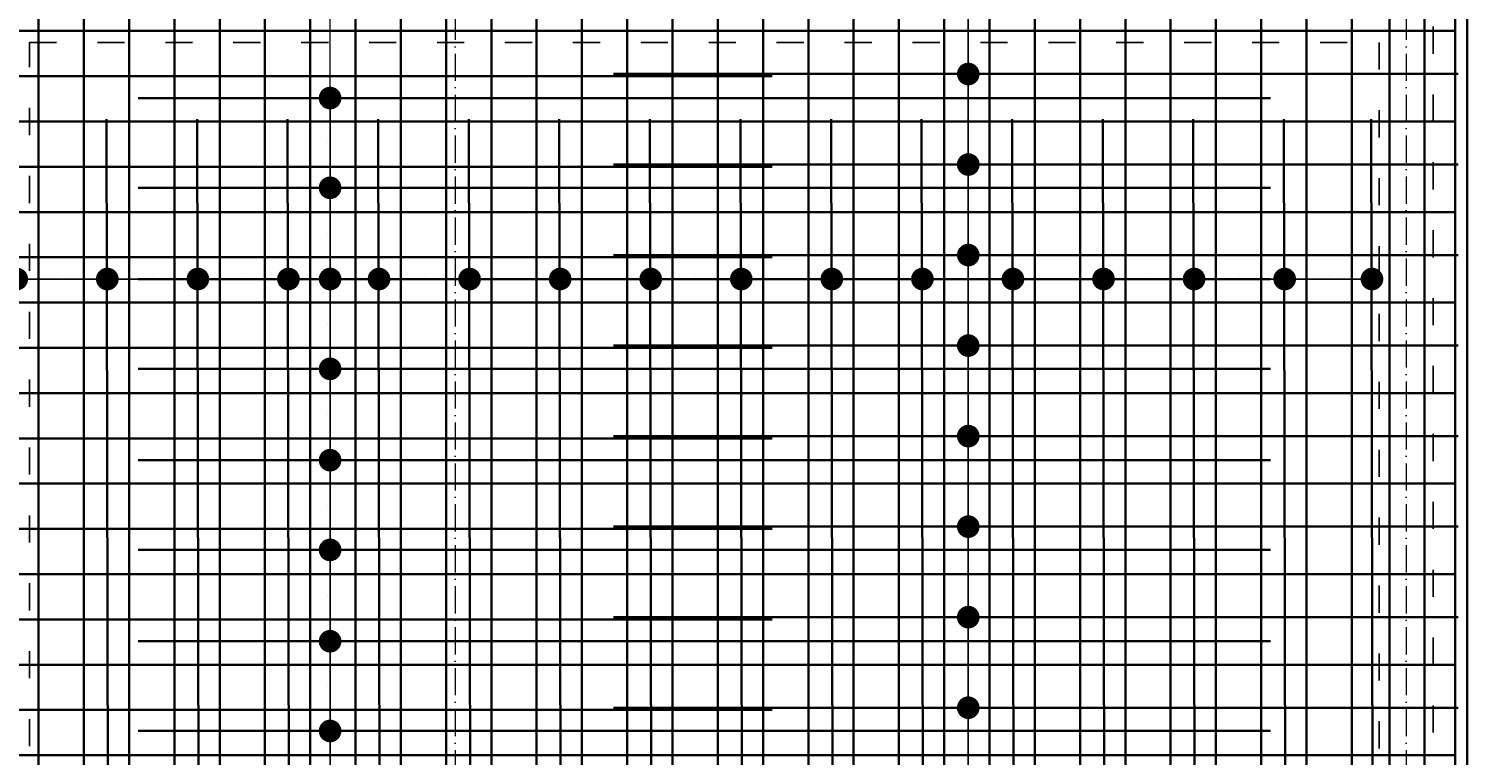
# Model space of a CAD drawing. Header units: millimetres. Extents: x 300938 to 312016, y 11971 to 20881.
# Tile 222 of 239: x 310072 to 310707, y 18672 to 18993. Entities that reach past the tile are written whole.
import ezdxf

# ---------------------------------------------------------------- set-up
doc = ezdxf.new("R2010")
doc.units = ezdxf.units.MM
doc.linetypes.add('ACAD_ISO03W100', pattern=[30, 12, -18])
doc.linetypes.add('ACAD_ISO10W100', pattern=[18, 12, -3, 0, -3])
for name, color, linetype, lineweight in [('konstrukcja', 3, 'Continuous', 35), ('konstrukcja wymiary', 1, 'Continuous', 13), ('osie', 5, 'ACAD_ISO10W100', 13), ('zbrojenie płyty', 141, 'Continuous', 35)]:
    doc.layers.add(name, color=color, linetype=linetype, lineweight=lineweight)
doc.layers.add('przerywane', color=6, linetype='ACAD_ISO03W100')
doc.styles.get("Standard").update_dxf_attribs({"font": 'romand.shx', "oblique": 10})
doc.dimstyles.new('kropki', dxfattribs={"dimtxt": 0.001, "dimasz": 10, "dimexe": 1.25, "dimexo": 0.625, "dimgap": 1, "dimtad": 1, "dimtxsty": 'Standard', "dimblk": 'DOT', "dimcen": 2.5, "dimadec": 0, "dimazin": 0, "dimtfac": 1, "dimtmove": 0, "dimatfit": 3, "dimfxl": 1, "dimfxlon": 1, "dimarcsym": 0})

# ---------------------------------------------------------------- blocks, each defined once
blk = doc.blocks.new('_Dot')
at = {"color": 0, "linetype": 'ByBlock', "lineweight": -2}
blk.add_line((-0.5, 0), (-1, 0), dxfattribs=at)
at = {"color": 0, "linetype": 'ByBlock', "const_width": 0.5}
blk.add_lwpolyline([(-0.25, 0, 1), (0.25, 0, 1)], format="xyb", close=True, dxfattribs=at)
blk = doc.blocks.new('*D768')
at = {"layer": 'Defpoints', "color": 0, "transparency": 16777216}
for p in [(310476.44, 19013.24), (310477.44, 18973.24), (310487.07, 18973.24)]:
    blk.add_point(p, dxfattribs=at)
at = {"layer": 'konstrukcja wymiary', "color": 0, "lineweight": -2, "transparency": 16777216}
for p, q in [((310486.07, 19013.24), (310488.32, 19013.24)), ((310487.07, 19003.24), (310487.07, 18983.24)), ((310486.07, 18973.24), (310488.32, 18973.24))]:
    blk.add_line(p, q, dxfattribs=at)
at = {"layer": 'konstrukcja wymiary', "color": 0, "lineweight": -2, "transparency": 16777216, "xscale": 10, "yscale": 10, "zscale": 10}
for p, rotation in [((310487.07, 19013.24), 90), ((310487.07, 18973.24), 270)]:
    blk.add_blockref('_Dot', p, dxfattribs=dict(at, rotation=rotation))
at = {"layer": 'konstrukcja wymiary', "color": 0, "transparency": 16777216, "insert": (310486.07, 18993.24), "char_height": 0.001, "attachment_point": 5, "rotation": 90}
blk.add_mtext('40', dxfattribs=at)
blk = doc.blocks.new('*D769')
at = {"layer": 'Defpoints', "color": 0, "transparency": 16777216}
for p in [(310477.44, 18973.24), (310476.44, 18933.24), (310487.07, 18933.24)]:
    blk.add_point(p, dxfattribs=at)
at = {"layer": 'konstrukcja wymiary', "color": 0, "lineweight": -2, "transparency": 16777216}
for p, q in [((310486.07, 18973.24), (310488.32, 18973.24)), ((310487.07, 18963.24), (310487.07, 18943.24)), ((310486.07, 18933.24), (310488.32, 18933.24))]:
    blk.add_line(p, q, dxfattribs=at)
at = {"layer": 'konstrukcja wymiary', "color": 0, "lineweight": -2, "transparency": 16777216, "xscale": 10, "yscale": 10, "zscale": 10}
for p, rotation in [((310487.07, 18973.24), 90), ((310487.07, 18933.24), 270)]:
    blk.add_blockref('_Dot', p, dxfattribs=dict(at, rotation=rotation))
at = {"layer": 'konstrukcja wymiary', "color": 0, "transparency": 16777216, "insert": (310486.07, 18953.24), "char_height": 0.001, "attachment_point": 5, "rotation": 90}
blk.add_mtext('40', dxfattribs=at)
blk = doc.blocks.new('*D770')
at = {"layer": 'Defpoints', "color": 0, "transparency": 16777216}
for p in [(310476.44, 18933.24), (310477.44, 18893.24), (310487.07, 18893.24)]:
    blk.add_point(p, dxfattribs=at)
at = {"layer": 'konstrukcja wymiary', "color": 0, "lineweight": -2, "transparency": 16777216}
for p, q in [((310486.07, 18933.24), (310488.32, 18933.24)), ((310487.07, 18923.24), (310487.07, 18903.24)), ((310486.07, 18893.24), (310488.32, 18893.24))]:
    blk.add_line(p, q, dxfattribs=at)
at = {"layer": 'konstrukcja wymiary', "color": 0, "lineweight": -2, "transparency": 16777216, "xscale": 10, "yscale": 10, "zscale": 10}
for p, rotation in [((310487.07, 18933.24), 90), ((310487.07, 18893.24), 270)]:
    blk.add_blockref('_Dot', p, dxfattribs=dict(at, rotation=rotation))
at = {"layer": 'konstrukcja wymiary', "color": 0, "transparency": 16777216, "insert": (310486.07, 18913.24), "char_height": 0.001, "attachment_point": 5, "rotation": 90}
blk.add_mtext('40', dxfattribs=at)
blk = doc.blocks.new('*D771')
at = {"layer": 'Defpoints', "color": 0, "transparency": 16777216}
for p in [(310477.44, 18893.24), (310477.44, 18853.24), (310487.07, 18853.24)]:
    blk.add_point(p, dxfattribs=at)
at = {"layer": 'konstrukcja wymiary', "color": 0, "lineweight": -2, "transparency": 16777216}
for p, q in [((310486.07, 18893.24), (310488.32, 18893.24)), ((310487.07, 18883.24), (310487.07, 18863.24)), ((310486.07, 18853.24), (310488.32, 18853.24))]:
    blk.add_line(p, q, dxfattribs=at)
at = {"layer": 'konstrukcja wymiary', "color": 0, "lineweight": -2, "transparency": 16777216, "xscale": 10, "yscale": 10, "zscale": 10}
for p, rotation in [((310487.07, 18893.24), 90), ((310487.07, 18853.24), 270)]:
    blk.add_blockref('_Dot', p, dxfattribs=dict(at, rotation=rotation))
at = {"layer": 'konstrukcja wymiary', "color": 0, "transparency": 16777216, "insert": (310486.07, 18873.24), "char_height": 0.001, "attachment_point": 5, "rotation": 90}
blk.add_mtext('40', dxfattribs=at)
blk = doc.blocks.new('*D772')
at = {"layer": 'Defpoints', "color": 0, "transparency": 16777216}
for p in [(310477.44, 18853.24), (310477.44, 18813.24), (310487.07, 18813.24)]:
    blk.add_point(p, dxfattribs=at)
at = {"layer": 'konstrukcja wymiary', "color": 0, "lineweight": -2, "transparency": 16777216}
for p, q in [((310486.07, 18853.24), (310488.32, 18853.24)), ((310487.07, 18843.24), (310487.07, 18823.24)), ((310486.07, 18813.24), (310488.32, 18813.24))]:
    blk.add_line(p, q, dxfattribs=at)
at = {"layer": 'konstrukcja wymiary', "color": 0, "lineweight": -2, "transparency": 16777216, "xscale": 10, "yscale": 10, "zscale": 10}
for p, rotation in [((310487.07, 18853.24), 90), ((310487.07, 18813.24), 270)]:
    blk.add_blockref('_Dot', p, dxfattribs=dict(at, rotation=rotation))
at = {"layer": 'konstrukcja wymiary', "color": 0, "transparency": 16777216, "insert": (310486.07, 18833.24), "char_height": 0.001, "attachment_point": 5, "rotation": 90}
blk.add_mtext('40', dxfattribs=at)
blk = doc.blocks.new('*D773')
at = {"layer": 'Defpoints', "color": 0, "transparency": 16777216}
for p in [(310477.44, 18813.24), (310477.44, 18773.24), (310487.07, 18773.24)]:
    blk.add_point(p, dxfattribs=at)
at = {"layer": 'konstrukcja wymiary', "color": 0, "lineweight": -2, "transparency": 16777216}
for p, q in [((310486.07, 18813.24), (310488.32, 18813.24)), ((310487.07, 18803.24), (310487.07, 18783.24)), ((310486.07, 18773.24), (310488.32, 18773.24))]:
    blk.add_line(p, q, dxfattribs=at)
at = {"layer": 'konstrukcja wymiary', "color": 0, "lineweight": -2, "transparency": 16777216, "xscale": 10, "yscale": 10, "zscale": 10}
for p, rotation in [((310487.07, 18813.24), 90), ((310487.07, 18773.24), 270)]:
    blk.add_blockref('_Dot', p, dxfattribs=dict(at, rotation=rotation))
at = {"layer": 'konstrukcja wymiary', "color": 0, "transparency": 16777216, "insert": (310486.07, 18793.24), "char_height": 0.001, "attachment_point": 5, "rotation": 90}
blk.add_mtext('40', dxfattribs=at)
blk = doc.blocks.new('*D774')
at = {"layer": 'Defpoints', "color": 0, "transparency": 16777216}
for p in [(310477.44, 18773.24), (310476.44, 18733.24), (310487.07, 18733.24)]:
    blk.add_point(p, dxfattribs=at)
at = {"layer": 'konstrukcja wymiary', "color": 0, "lineweight": -2, "transparency": 16777216}
for p, q in [((310486.07, 18773.24), (310488.32, 18773.24)), ((310487.07, 18763.24), (310487.07, 18743.24)), ((310486.07, 18733.24), (310488.32, 18733.24))]:
    blk.add_line(p, q, dxfattribs=at)
at = {"layer": 'konstrukcja wymiary', "color": 0, "lineweight": -2, "transparency": 16777216, "xscale": 10, "yscale": 10, "zscale": 10}
for p, rotation in [((310487.07, 18773.24), 90), ((310487.07, 18733.24), 270)]:
    blk.add_blockref('_Dot', p, dxfattribs=dict(at, rotation=rotation))
at = {"layer": 'konstrukcja wymiary', "color": 0, "transparency": 16777216, "insert": (310486.07, 18753.24), "char_height": 0.001, "attachment_point": 5, "rotation": 90}
blk.add_mtext('40', dxfattribs=at)
blk = doc.blocks.new('*D775')
at = {"layer": 'Defpoints', "color": 0, "transparency": 16777216}
for p in [(310476.44, 18733.24), (310476.44, 18693.24), (310487.07, 18693.24)]:
    blk.add_point(p, dxfattribs=at)
at = {"layer": 'konstrukcja wymiary', "color": 0, "lineweight": -2, "transparency": 16777216}
for p, q in [((310486.07, 18733.24), (310488.32, 18733.24)), ((310487.07, 18723.24), (310487.07, 18703.24)), ((310486.07, 18693.24), (310488.32, 18693.24))]:
    blk.add_line(p, q, dxfattribs=at)
at = {"layer": 'konstrukcja wymiary', "color": 0, "lineweight": -2, "transparency": 16777216, "xscale": 10, "yscale": 10, "zscale": 10}
for p, rotation in [((310487.07, 18733.24), 90), ((310487.07, 18693.24), 270)]:
    blk.add_blockref('_Dot', p, dxfattribs=dict(at, rotation=rotation))
at = {"layer": 'konstrukcja wymiary', "color": 0, "transparency": 16777216, "insert": (310486.07, 18713.24), "char_height": 0.001, "attachment_point": 5, "rotation": 90}
blk.add_mtext('40', dxfattribs=at)
blk = doc.blocks.new('*D776')
at = {"layer": 'Defpoints', "color": 0, "transparency": 16777216}
for p in [(310476.44, 18693.24), (310476.44, 18653.24), (310487.07, 18653.24)]:
    blk.add_point(p, dxfattribs=at)
at = {"layer": 'konstrukcja wymiary', "color": 0, "lineweight": -2, "transparency": 16777216}
for p, q in [((310486.07, 18693.24), (310488.32, 18693.24)), ((310487.07, 18683.24), (310487.07, 18663.24)), ((310486.07, 18653.24), (310488.32, 18653.24))]:
    blk.add_line(p, q, dxfattribs=at)
at = {"layer": 'konstrukcja wymiary', "color": 0, "lineweight": -2, "transparency": 16777216, "xscale": 10, "yscale": 10, "zscale": 10}
for p, rotation in [((310487.07, 18693.24), 90), ((310487.07, 18653.24), 270)]:
    blk.add_blockref('_Dot', p, dxfattribs=dict(at, rotation=rotation))
at = {"layer": 'konstrukcja wymiary', "color": 0, "transparency": 16777216, "insert": (310486.07, 18673.24), "char_height": 0.001, "attachment_point": 5, "rotation": 90}
blk.add_mtext('40', dxfattribs=at)
blk = doc.blocks.new('*D1200')
at = {"layer": 'Defpoints', "color": 0, "transparency": 16777216}
for p in [(310066.81, 18892.24), (310106.81, 18892.24), (310106.81, 18882.65)]:
    blk.add_point(p, dxfattribs=at)
at = {"layer": 'konstrukcja wymiary', "color": 0, "lineweight": -2, "transparency": 16777216}
for p, q in [((310066.81, 18883.65), (310066.81, 18881.4)), ((310076.81, 18882.65), (310096.81, 18882.65)), ((310106.81, 18883.65), (310106.81, 18881.4))]:
    blk.add_line(p, q, dxfattribs=at)
at = {"layer": 'konstrukcja wymiary', "color": 0, "lineweight": -2, "transparency": 16777216, "xscale": 10, "yscale": 10, "zscale": 10, "rotation": 180}
blk.add_blockref('_Dot', (310066.81, 18882.65), dxfattribs=at)
at = {"layer": 'konstrukcja wymiary', "color": 0, "lineweight": -2, "transparency": 16777216, "xscale": 10, "yscale": 10, "zscale": 10}
blk.add_blockref('_Dot', (310106.81, 18882.65), dxfattribs=at)
at = {"layer": 'konstrukcja wymiary', "color": 0, "transparency": 16777216, "insert": (310086.81, 18883.65), "char_height": 0.001, "attachment_point": 5}
blk.add_mtext('40', dxfattribs=at)
blk = doc.blocks.new('*D1201')
at = {"layer": 'Defpoints', "color": 0, "transparency": 16777216}
for p in [(310106.81, 18892.24), (310146.81, 18892.24), (310146.81, 18882.65)]:
    blk.add_point(p, dxfattribs=at)
at = {"layer": 'konstrukcja wymiary', "color": 0, "lineweight": -2, "transparency": 16777216}
for p, q in [((310106.81, 18883.65), (310106.81, 18881.4)), ((310116.81, 18882.65), (310136.81, 18882.65)), ((310146.81, 18883.65), (310146.81, 18881.4))]:
    blk.add_line(p, q, dxfattribs=at)
at = {"layer": 'konstrukcja wymiary', "color": 0, "lineweight": -2, "transparency": 16777216, "xscale": 10, "yscale": 10, "zscale": 10, "rotation": 180}
blk.add_blockref('_Dot', (310106.81, 18882.65), dxfattribs=at)
at = {"layer": 'konstrukcja wymiary', "color": 0, "lineweight": -2, "transparency": 16777216, "xscale": 10, "yscale": 10, "zscale": 10}
blk.add_blockref('_Dot', (310146.81, 18882.65), dxfattribs=at)
at = {"layer": 'konstrukcja wymiary', "color": 0, "transparency": 16777216, "insert": (310126.81, 18883.65), "char_height": 0.001, "attachment_point": 5}
blk.add_mtext('40', dxfattribs=at)
blk = doc.blocks.new('*D1202')
at = {"layer": 'Defpoints', "color": 0, "transparency": 16777216}
for p in [(310146.81, 18892.24), (310186.81, 18892.24), (310186.81, 18882.65)]:
    blk.add_point(p, dxfattribs=at)
at = {"layer": 'konstrukcja wymiary', "color": 0, "lineweight": -2, "transparency": 16777216}
for p, q in [((310146.81, 18883.65), (310146.81, 18881.4)), ((310156.81, 18882.65), (310176.81, 18882.65)), ((310186.81, 18883.65), (310186.81, 18881.4))]:
    blk.add_line(p, q, dxfattribs=at)
at = {"layer": 'konstrukcja wymiary', "color": 0, "lineweight": -2, "transparency": 16777216, "xscale": 10, "yscale": 10, "zscale": 10, "rotation": 180}
blk.add_blockref('_Dot', (310146.81, 18882.65), dxfattribs=at)
at = {"layer": 'konstrukcja wymiary', "color": 0, "lineweight": -2, "transparency": 16777216, "xscale": 10, "yscale": 10, "zscale": 10}
blk.add_blockref('_Dot', (310186.81, 18882.65), dxfattribs=at)
at = {"layer": 'konstrukcja wymiary', "color": 0, "transparency": 16777216, "insert": (310166.81, 18883.65), "char_height": 0.001, "attachment_point": 5}
blk.add_mtext('40', dxfattribs=at)
blk = doc.blocks.new('*D1203')
at = {"layer": 'Defpoints', "color": 0, "transparency": 16777216}
for p in [(310186.81, 18892.24), (310226.81, 18892.24), (310226.81, 18882.65)]:
    blk.add_point(p, dxfattribs=at)
at = {"layer": 'konstrukcja wymiary', "color": 0, "lineweight": -2, "transparency": 16777216}
for p, q in [((310186.81, 18883.65), (310186.81, 18881.4)), ((310196.81, 18882.65), (310216.81, 18882.65)), ((310226.81, 18883.65), (310226.81, 18881.4))]:
    blk.add_line(p, q, dxfattribs=at)
at = {"layer": 'konstrukcja wymiary', "color": 0, "lineweight": -2, "transparency": 16777216, "xscale": 10, "yscale": 10, "zscale": 10, "rotation": 180}
blk.add_blockref('_Dot', (310186.81, 18882.65), dxfattribs=at)
at = {"layer": 'konstrukcja wymiary', "color": 0, "lineweight": -2, "transparency": 16777216, "xscale": 10, "yscale": 10, "zscale": 10}
blk.add_blockref('_Dot', (310226.81, 18882.65), dxfattribs=at)
at = {"layer": 'konstrukcja wymiary', "color": 0, "transparency": 16777216, "insert": (310206.81, 18883.65), "char_height": 0.001, "attachment_point": 5}
blk.add_mtext('40', dxfattribs=at)
blk = doc.blocks.new('*D1204')
at = {"layer": 'Defpoints', "color": 0, "transparency": 16777216}
for p in [(310226.81, 18892.24), (310266.81, 18892.24), (310266.81, 18882.65)]:
    blk.add_point(p, dxfattribs=at)
at = {"layer": 'konstrukcja wymiary', "color": 0, "lineweight": -2, "transparency": 16777216}
for p, q in [((310226.81, 18883.65), (310226.81, 18881.4)), ((310236.81, 18882.65), (310256.81, 18882.65)), ((310266.81, 18883.65), (310266.81, 18881.4))]:
    blk.add_line(p, q, dxfattribs=at)
at = {"layer": 'konstrukcja wymiary', "color": 0, "lineweight": -2, "transparency": 16777216, "xscale": 10, "yscale": 10, "zscale": 10, "rotation": 180}
blk.add_blockref('_Dot', (310226.81, 18882.65), dxfattribs=at)
at = {"layer": 'konstrukcja wymiary', "color": 0, "lineweight": -2, "transparency": 16777216, "xscale": 10, "yscale": 10, "zscale": 10}
blk.add_blockref('_Dot', (310266.81, 18882.65), dxfattribs=at)
at = {"layer": 'konstrukcja wymiary', "color": 0, "transparency": 16777216, "insert": (310246.81, 18883.65), "char_height": 0.001, "attachment_point": 5}
blk.add_mtext('40', dxfattribs=at)
blk = doc.blocks.new('*D1205')
at = {"layer": 'Defpoints', "color": 0, "transparency": 16777216}
for p in [(310266.81, 18892.24), (310306.81, 18892.24), (310306.81, 18882.65)]:
    blk.add_point(p, dxfattribs=at)
at = {"layer": 'konstrukcja wymiary', "color": 0, "lineweight": -2, "transparency": 16777216}
for p, q in [((310266.81, 18883.65), (310266.81, 18881.4)), ((310276.81, 18882.65), (310296.81, 18882.65)), ((310306.81, 18883.65), (310306.81, 18881.4))]:
    blk.add_line(p, q, dxfattribs=at)
at = {"layer": 'konstrukcja wymiary', "color": 0, "lineweight": -2, "transparency": 16777216, "xscale": 10, "yscale": 10, "zscale": 10, "rotation": 180}
blk.add_blockref('_Dot', (310266.81, 18882.65), dxfattribs=at)
at = {"layer": 'konstrukcja wymiary', "color": 0, "lineweight": -2, "transparency": 16777216, "xscale": 10, "yscale": 10, "zscale": 10}
blk.add_blockref('_Dot', (310306.81, 18882.65), dxfattribs=at)
at = {"layer": 'konstrukcja wymiary', "color": 0, "transparency": 16777216, "insert": (310286.81, 18883.65), "char_height": 0.001, "attachment_point": 5}
blk.add_mtext('40', dxfattribs=at)
blk = doc.blocks.new('*D1206')
at = {"layer": 'Defpoints', "color": 0, "transparency": 16777216}
for p in [(310306.81, 18892.24), (310346.81, 18892.24), (310346.81, 18882.65)]:
    blk.add_point(p, dxfattribs=at)
at = {"layer": 'konstrukcja wymiary', "color": 0, "lineweight": -2, "transparency": 16777216}
for p, q in [((310306.81, 18883.65), (310306.81, 18881.4)), ((310316.81, 18882.65), (310336.81, 18882.65)), ((310346.81, 18883.65), (310346.81, 18881.4))]:
    blk.add_line(p, q, dxfattribs=at)
at = {"layer": 'konstrukcja wymiary', "color": 0, "lineweight": -2, "transparency": 16777216, "xscale": 10, "yscale": 10, "zscale": 10, "rotation": 180}
blk.add_blockref('_Dot', (310306.81, 18882.65), dxfattribs=at)
at = {"layer": 'konstrukcja wymiary', "color": 0, "lineweight": -2, "transparency": 16777216, "xscale": 10, "yscale": 10, "zscale": 10}
blk.add_blockref('_Dot', (310346.81, 18882.65), dxfattribs=at)
at = {"layer": 'konstrukcja wymiary', "color": 0, "transparency": 16777216, "insert": (310326.81, 18883.65), "char_height": 0.001, "attachment_point": 5}
blk.add_mtext('40', dxfattribs=at)
blk = doc.blocks.new('*D1207')
at = {"layer": 'Defpoints', "color": 0, "transparency": 16777216}
for p in [(310346.81, 18892.24), (310386.81, 18892.24), (310386.81, 18882.65)]:
    blk.add_point(p, dxfattribs=at)
at = {"layer": 'konstrukcja wymiary', "color": 0, "lineweight": -2, "transparency": 16777216}
for p, q in [((310346.81, 18883.65), (310346.81, 18881.4)), ((310356.81, 18882.65), (310376.81, 18882.65)), ((310386.81, 18883.65), (310386.81, 18881.4))]:
    blk.add_line(p, q, dxfattribs=at)
at = {"layer": 'konstrukcja wymiary', "color": 0, "lineweight": -2, "transparency": 16777216, "xscale": 10, "yscale": 10, "zscale": 10, "rotation": 180}
blk.add_blockref('_Dot', (310346.81, 18882.65), dxfattribs=at)
at = {"layer": 'konstrukcja wymiary', "color": 0, "lineweight": -2, "transparency": 16777216, "xscale": 10, "yscale": 10, "zscale": 10}
blk.add_blockref('_Dot', (310386.81, 18882.65), dxfattribs=at)
at = {"layer": 'konstrukcja wymiary', "color": 0, "transparency": 16777216, "insert": (310366.81, 18883.65), "char_height": 0.001, "attachment_point": 5}
blk.add_mtext('40', dxfattribs=at)
blk = doc.blocks.new('*D1208')
at = {"layer": 'Defpoints', "color": 0, "transparency": 16777216}
for p in [(310386.81, 18892.24), (310426.81, 18892.24), (310426.81, 18882.65)]:
    blk.add_point(p, dxfattribs=at)
at = {"layer": 'konstrukcja wymiary', "color": 0, "lineweight": -2, "transparency": 16777216}
for p, q in [((310386.81, 18883.65), (310386.81, 18881.4)), ((310396.81, 18882.65), (310416.81, 18882.65)), ((310426.81, 18883.65), (310426.81, 18881.4))]:
    blk.add_line(p, q, dxfattribs=at)
at = {"layer": 'konstrukcja wymiary', "color": 0, "lineweight": -2, "transparency": 16777216, "xscale": 10, "yscale": 10, "zscale": 10, "rotation": 180}
blk.add_blockref('_Dot', (310386.81, 18882.65), dxfattribs=at)
at = {"layer": 'konstrukcja wymiary', "color": 0, "lineweight": -2, "transparency": 16777216, "xscale": 10, "yscale": 10, "zscale": 10}
blk.add_blockref('_Dot', (310426.81, 18882.65), dxfattribs=at)
at = {"layer": 'konstrukcja wymiary', "color": 0, "transparency": 16777216, "insert": (310406.81, 18883.65), "char_height": 0.001, "attachment_point": 5}
blk.add_mtext('40', dxfattribs=at)
blk = doc.blocks.new('*D1209')
at = {"layer": 'Defpoints', "color": 0, "transparency": 16777216}
for p in [(310426.81, 18892.24), (310466.81, 18892.24), (310466.81, 18882.65)]:
    blk.add_point(p, dxfattribs=at)
at = {"layer": 'konstrukcja wymiary', "color": 0, "lineweight": -2, "transparency": 16777216}
for p, q in [((310426.81, 18883.65), (310426.81, 18881.4)), ((310436.81, 18882.65), (310456.81, 18882.65)), ((310466.81, 18883.65), (310466.81, 18881.4))]:
    blk.add_line(p, q, dxfattribs=at)
at = {"layer": 'konstrukcja wymiary', "color": 0, "lineweight": -2, "transparency": 16777216, "xscale": 10, "yscale": 10, "zscale": 10, "rotation": 180}
blk.add_blockref('_Dot', (310426.81, 18882.65), dxfattribs=at)
at = {"layer": 'konstrukcja wymiary', "color": 0, "lineweight": -2, "transparency": 16777216, "xscale": 10, "yscale": 10, "zscale": 10}
blk.add_blockref('_Dot', (310466.81, 18882.65), dxfattribs=at)
at = {"layer": 'konstrukcja wymiary', "color": 0, "transparency": 16777216, "insert": (310446.81, 18883.65), "char_height": 0.001, "attachment_point": 5}
blk.add_mtext('40', dxfattribs=at)
blk = doc.blocks.new('*D1210')
at = {"layer": 'Defpoints', "color": 0, "transparency": 16777216}
for p in [(310466.81, 18892.24), (310506.81, 18892.24), (310506.81, 18882.65)]:
    blk.add_point(p, dxfattribs=at)
at = {"layer": 'konstrukcja wymiary', "color": 0, "lineweight": -2, "transparency": 16777216}
for p, q in [((310466.81, 18883.65), (310466.81, 18881.4)), ((310476.81, 18882.65), (310496.81, 18882.65)), ((310506.81, 18883.65), (310506.81, 18881.4))]:
    blk.add_line(p, q, dxfattribs=at)
at = {"layer": 'konstrukcja wymiary', "color": 0, "lineweight": -2, "transparency": 16777216, "xscale": 10, "yscale": 10, "zscale": 10, "rotation": 180}
blk.add_blockref('_Dot', (310466.81, 18882.65), dxfattribs=at)
at = {"layer": 'konstrukcja wymiary', "color": 0, "lineweight": -2, "transparency": 16777216, "xscale": 10, "yscale": 10, "zscale": 10}
blk.add_blockref('_Dot', (310506.81, 18882.65), dxfattribs=at)
at = {"layer": 'konstrukcja wymiary', "color": 0, "transparency": 16777216, "insert": (310486.81, 18883.65), "char_height": 0.001, "attachment_point": 5}
blk.add_mtext('40', dxfattribs=at)
blk = doc.blocks.new('*D1211')
at = {"layer": 'Defpoints', "color": 0, "transparency": 16777216}
for p in [(310506.81, 18892.24), (310546.81, 18892.24), (310546.81, 18882.65)]:
    blk.add_point(p, dxfattribs=at)
at = {"layer": 'konstrukcja wymiary', "color": 0, "lineweight": -2, "transparency": 16777216}
for p, q in [((310506.81, 18883.65), (310506.81, 18881.4)), ((310516.81, 18882.65), (310536.81, 18882.65)), ((310546.81, 18883.65), (310546.81, 18881.4))]:
    blk.add_line(p, q, dxfattribs=at)
at = {"layer": 'konstrukcja wymiary', "color": 0, "lineweight": -2, "transparency": 16777216, "xscale": 10, "yscale": 10, "zscale": 10, "rotation": 180}
blk.add_blockref('_Dot', (310506.81, 18882.65), dxfattribs=at)
at = {"layer": 'konstrukcja wymiary', "color": 0, "lineweight": -2, "transparency": 16777216, "xscale": 10, "yscale": 10, "zscale": 10}
blk.add_blockref('_Dot', (310546.81, 18882.65), dxfattribs=at)
at = {"layer": 'konstrukcja wymiary', "color": 0, "transparency": 16777216, "insert": (310526.81, 18883.65), "char_height": 0.001, "attachment_point": 5}
blk.add_mtext('40', dxfattribs=at)
blk = doc.blocks.new('*D1212')
at = {"layer": 'Defpoints', "color": 0, "transparency": 16777216}
for p in [(310546.81, 18892.24), (310586.81, 18892.24), (310586.81, 18882.65)]:
    blk.add_point(p, dxfattribs=at)
at = {"layer": 'konstrukcja wymiary', "color": 0, "lineweight": -2, "transparency": 16777216}
for p, q in [((310546.81, 18883.65), (310546.81, 18881.4)), ((310556.81, 18882.65), (310576.81, 18882.65)), ((310586.81, 18883.65), (310586.81, 18881.4))]:
    blk.add_line(p, q, dxfattribs=at)
at = {"layer": 'konstrukcja wymiary', "color": 0, "lineweight": -2, "transparency": 16777216, "xscale": 10, "yscale": 10, "zscale": 10, "rotation": 180}
blk.add_blockref('_Dot', (310546.81, 18882.65), dxfattribs=at)
at = {"layer": 'konstrukcja wymiary', "color": 0, "lineweight": -2, "transparency": 16777216, "xscale": 10, "yscale": 10, "zscale": 10}
blk.add_blockref('_Dot', (310586.81, 18882.65), dxfattribs=at)
at = {"layer": 'konstrukcja wymiary', "color": 0, "transparency": 16777216, "insert": (310566.81, 18883.65), "char_height": 0.001, "attachment_point": 5}
blk.add_mtext('40', dxfattribs=at)
blk = doc.blocks.new('*D1213')
at = {"layer": 'Defpoints', "color": 0, "transparency": 16777216}
for p in [(310586.81, 18892.24), (310626.81, 18892.24), (310626.81, 18882.65)]:
    blk.add_point(p, dxfattribs=at)
at = {"layer": 'konstrukcja wymiary', "color": 0, "lineweight": -2, "transparency": 16777216}
for p, q in [((310586.81, 18883.65), (310586.81, 18881.4)), ((310596.81, 18882.65), (310616.81, 18882.65)), ((310626.81, 18883.65), (310626.81, 18881.4))]:
    blk.add_line(p, q, dxfattribs=at)
at = {"layer": 'konstrukcja wymiary', "color": 0, "lineweight": -2, "transparency": 16777216, "xscale": 10, "yscale": 10, "zscale": 10, "rotation": 180}
blk.add_blockref('_Dot', (310586.81, 18882.65), dxfattribs=at)
at = {"layer": 'konstrukcja wymiary', "color": 0, "lineweight": -2, "transparency": 16777216, "xscale": 10, "yscale": 10, "zscale": 10}
blk.add_blockref('_Dot', (310626.81, 18882.65), dxfattribs=at)
at = {"layer": 'konstrukcja wymiary', "color": 0, "transparency": 16777216, "insert": (310606.81, 18883.65), "char_height": 0.001, "attachment_point": 5}
blk.add_mtext('40', dxfattribs=at)
blk = doc.blocks.new('*D1214')
at = {"layer": 'Defpoints', "color": 0, "transparency": 16777216}
for p in [(310626.81, 18892.24), (310665.37, 18892.24), (310665.37, 18882.65)]:
    blk.add_point(p, dxfattribs=at)
at = {"layer": 'konstrukcja wymiary', "color": 0, "lineweight": -2, "transparency": 16777216}
for p, q in [((310626.81, 18883.65), (310626.81, 18881.4)), ((310636.81, 18882.65), (310655.37, 18882.65)), ((310665.37, 18883.65), (310665.37, 18881.4))]:
    blk.add_line(p, q, dxfattribs=at)
at = {"layer": 'konstrukcja wymiary', "color": 0, "lineweight": -2, "transparency": 16777216, "xscale": 10, "yscale": 10, "zscale": 10, "rotation": 180}
blk.add_blockref('_Dot', (310626.81, 18882.65), dxfattribs=at)
at = {"layer": 'konstrukcja wymiary', "color": 0, "lineweight": -2, "transparency": 16777216, "xscale": 10, "yscale": 10, "zscale": 10}
blk.add_blockref('_Dot', (310665.37, 18882.65), dxfattribs=at)
at = {"layer": 'konstrukcja wymiary', "color": 0, "transparency": 16777216, "insert": (310646.09, 18883.65), "char_height": 0.001, "attachment_point": 5}
blk.add_mtext('38,56', dxfattribs=at)
blk = doc.blocks.new('*D1236')
at = {"layer": 'Defpoints', "color": 0, "transparency": 16777216}
for p in [(310195.44, 18682.96), (310205.2, 18682.96), (310195.44, 18642.6)]:
    blk.add_point(p, dxfattribs=at)
at = {"layer": 'konstrukcja wymiary', "color": 0, "lineweight": -2, "transparency": 16777216}
for p, q in [((310204.2, 18682.96), (310206.45, 18682.96)), ((310205.2, 18652.6), (310205.2, 18672.96)), ((310204.2, 18642.6), (310206.45, 18642.6))]:
    blk.add_line(p, q, dxfattribs=at)
at = {"layer": 'konstrukcja wymiary', "color": 0, "lineweight": -2, "transparency": 16777216, "xscale": 10, "yscale": 10, "zscale": 10}
for p, rotation in [((310205.2, 18682.96), 90), ((310205.2, 18642.6), 270)]:
    blk.add_blockref('_Dot', p, dxfattribs=dict(at, rotation=rotation))
at = {"layer": 'konstrukcja wymiary', "color": 0, "transparency": 16777216, "insert": (310204.2, 18662.78), "char_height": 0.001, "attachment_point": 5, "rotation": 90}
blk.add_mtext('40,35', dxfattribs=at)
blk = doc.blocks.new('*D1237')
at = {"layer": 'Defpoints', "color": 0, "transparency": 16777216}
for p in [(310195.44, 18722.6), (310205.2, 18722.6), (310195.44, 18682.96)]:
    blk.add_point(p, dxfattribs=at)
at = {"layer": 'konstrukcja wymiary', "color": 0, "lineweight": -2, "transparency": 16777216}
for p, q in [((310204.2, 18722.6), (310206.45, 18722.6)), ((310205.2, 18692.96), (310205.2, 18712.6)), ((310204.2, 18682.96), (310206.45, 18682.96))]:
    blk.add_line(p, q, dxfattribs=at)
at = {"layer": 'konstrukcja wymiary', "color": 0, "lineweight": -2, "transparency": 16777216, "xscale": 10, "yscale": 10, "zscale": 10}
for p, rotation in [((310205.2, 18722.6), 90), ((310205.2, 18682.96), 270)]:
    blk.add_blockref('_Dot', p, dxfattribs=dict(at, rotation=rotation))
at = {"layer": 'konstrukcja wymiary', "color": 0, "transparency": 16777216, "insert": (310204.2, 18702.78), "char_height": 0.001, "attachment_point": 5, "rotation": 90}
blk.add_mtext('39,65', dxfattribs=at)
blk = doc.blocks.new('*D1238')
at = {"layer": 'Defpoints', "color": 0, "transparency": 16777216}
for p in [(310195.44, 18762.96), (310205.2, 18762.96), (310195.44, 18722.6)]:
    blk.add_point(p, dxfattribs=at)
at = {"layer": 'konstrukcja wymiary', "color": 0, "lineweight": -2, "transparency": 16777216}
for p, q in [((310204.2, 18762.96), (310206.45, 18762.96)), ((310205.2, 18732.6), (310205.2, 18752.96)), ((310204.2, 18722.6), (310206.45, 18722.6))]:
    blk.add_line(p, q, dxfattribs=at)
at = {"layer": 'konstrukcja wymiary', "color": 0, "lineweight": -2, "transparency": 16777216, "xscale": 10, "yscale": 10, "zscale": 10}
for p, rotation in [((310205.2, 18762.96), 90), ((310205.2, 18722.6), 270)]:
    blk.add_blockref('_Dot', p, dxfattribs=dict(at, rotation=rotation))
at = {"layer": 'konstrukcja wymiary', "color": 0, "transparency": 16777216, "insert": (310204.2, 18742.78), "char_height": 0.001, "attachment_point": 5, "rotation": 90}
blk.add_mtext('40,35', dxfattribs=at)
blk = doc.blocks.new('*D1239')
at = {"layer": 'Defpoints', "color": 0, "transparency": 16777216}
for p in [(310195.44, 18802.6), (310205.2, 18802.6), (310195.44, 18762.96)]:
    blk.add_point(p, dxfattribs=at)
at = {"layer": 'konstrukcja wymiary', "color": 0, "lineweight": -2, "transparency": 16777216}
for p, q in [((310204.2, 18802.6), (310206.45, 18802.6)), ((310205.2, 18772.96), (310205.2, 18792.6)), ((310204.2, 18762.96), (310206.45, 18762.96))]:
    blk.add_line(p, q, dxfattribs=at)
at = {"layer": 'konstrukcja wymiary', "color": 0, "lineweight": -2, "transparency": 16777216, "xscale": 10, "yscale": 10, "zscale": 10}
for p, rotation in [((310205.2, 18802.6), 90), ((310205.2, 18762.96), 270)]:
    blk.add_blockref('_Dot', p, dxfattribs=dict(at, rotation=rotation))
at = {"layer": 'konstrukcja wymiary', "color": 0, "transparency": 16777216, "insert": (310204.2, 18782.78), "char_height": 0.001, "attachment_point": 5, "rotation": 90}
blk.add_mtext('39,65', dxfattribs=at)
blk = doc.blocks.new('*D1240')
at = {"layer": 'Defpoints', "color": 0, "transparency": 16777216}
for p in [(310195.44, 18842.96), (310205.2, 18842.96), (310195.44, 18802.6)]:
    blk.add_point(p, dxfattribs=at)
at = {"layer": 'konstrukcja wymiary', "color": 0, "lineweight": -2, "transparency": 16777216}
for p, q in [((310204.2, 18842.96), (310206.45, 18842.96)), ((310205.2, 18812.6), (310205.2, 18832.96)), ((310204.2, 18802.6), (310206.45, 18802.6))]:
    blk.add_line(p, q, dxfattribs=at)
at = {"layer": 'konstrukcja wymiary', "color": 0, "lineweight": -2, "transparency": 16777216, "xscale": 10, "yscale": 10, "zscale": 10}
for p, rotation in [((310205.2, 18842.96), 90), ((310205.2, 18802.6), 270)]:
    blk.add_blockref('_Dot', p, dxfattribs=dict(at, rotation=rotation))
at = {"layer": 'konstrukcja wymiary', "color": 0, "transparency": 16777216, "insert": (310204.2, 18822.78), "char_height": 0.001, "attachment_point": 5, "rotation": 90}
blk.add_mtext('40,35', dxfattribs=at)
blk = doc.blocks.new('*D1241')
at = {"layer": 'Defpoints', "color": 0, "transparency": 16777216}
for p in [(310195.81, 18882.65), (310205.2, 18882.65), (310195.44, 18842.96)]:
    blk.add_point(p, dxfattribs=at)
at = {"layer": 'konstrukcja wymiary', "color": 0, "lineweight": -2, "transparency": 16777216}
for p, q in [((310204.2, 18882.65), (310206.45, 18882.65)), ((310205.2, 18852.96), (310205.2, 18872.65)), ((310204.2, 18842.96), (310206.45, 18842.96))]:
    blk.add_line(p, q, dxfattribs=at)
at = {"layer": 'konstrukcja wymiary', "color": 0, "lineweight": -2, "transparency": 16777216, "xscale": 10, "yscale": 10, "zscale": 10}
for p, rotation in [((310205.2, 18882.65), 90), ((310205.2, 18842.96), 270)]:
    blk.add_blockref('_Dot', p, dxfattribs=dict(at, rotation=rotation))
at = {"layer": 'konstrukcja wymiary', "color": 0, "transparency": 16777216, "insert": (310204.2, 18862.8), "char_height": 0.001, "attachment_point": 5, "rotation": 90}
blk.add_mtext('39,69', dxfattribs=at)
blk = doc.blocks.new('*D1242')
at = {"layer": 'Defpoints', "color": 0, "transparency": 16777216}
for p in [(310195.44, 18922.96), (310205.2, 18922.96), (310195.81, 18882.65)]:
    blk.add_point(p, dxfattribs=at)
at = {"layer": 'konstrukcja wymiary', "color": 0, "lineweight": -2, "transparency": 16777216}
for p, q in [((310204.2, 18922.96), (310206.45, 18922.96)), ((310205.2, 18892.65), (310205.2, 18912.96)), ((310204.2, 18882.65), (310206.45, 18882.65))]:
    blk.add_line(p, q, dxfattribs=at)
at = {"layer": 'konstrukcja wymiary', "color": 0, "lineweight": -2, "transparency": 16777216, "xscale": 10, "yscale": 10, "zscale": 10}
for p, rotation in [((310205.2, 18922.96), 90), ((310205.2, 18882.65), 270)]:
    blk.add_blockref('_Dot', p, dxfattribs=dict(at, rotation=rotation))
at = {"layer": 'konstrukcja wymiary', "color": 0, "transparency": 16777216, "insert": (310204.2, 18902.8), "char_height": 0.001, "attachment_point": 5, "rotation": 90}
blk.add_mtext('40,31', dxfattribs=at)
blk = doc.blocks.new('*D1243')
at = {"layer": 'Defpoints', "color": 0, "transparency": 16777216}
for p in [(310195.44, 18962.6), (310205.2, 18962.6), (310195.44, 18922.96)]:
    blk.add_point(p, dxfattribs=at)
at = {"layer": 'konstrukcja wymiary', "color": 0, "lineweight": -2, "transparency": 16777216}
for p, q in [((310204.2, 18962.6), (310206.45, 18962.6)), ((310205.2, 18932.96), (310205.2, 18952.6)), ((310204.2, 18922.96), (310206.45, 18922.96))]:
    blk.add_line(p, q, dxfattribs=at)
at = {"layer": 'konstrukcja wymiary', "color": 0, "lineweight": -2, "transparency": 16777216, "xscale": 10, "yscale": 10, "zscale": 10}
for p, rotation in [((310205.2, 18962.6), 90), ((310205.2, 18922.96), 270)]:
    blk.add_blockref('_Dot', p, dxfattribs=dict(at, rotation=rotation))
at = {"layer": 'konstrukcja wymiary', "color": 0, "transparency": 16777216, "insert": (310204.2, 18942.78), "char_height": 0.001, "attachment_point": 5, "rotation": 90}
blk.add_mtext('39,65', dxfattribs=at)

msp = doc.modelspace()

# ---------------------------------------------------------------- linework, layer by layer
at = {"layer": 'konstrukcja'}
msp.add_lwpolyline([(309567.44, 18337.224), (308893.44, 18337.224), (308893.44, 19606.224), (310707.44, 19606.224), (310707.44, 18337.224), (310033.44, 18337.224)], dxfattribs=at)
at = {"layer": 'konstrukcja wymiary'}
msp.add_line((310205.197, 18952.605), (310205.197, 19623.437), dxfattribs=at)
at = {"layer": 'osie'}
for p, q in [((310260.44, 19760.509), (310260.44, 18286.332)), ((310680.44, 19760.509), (310680.44, 18286.332))]:
    msp.add_line(p, q, dxfattribs=at)
at = {"layer": 'przerywane'}
for p, q in [((310692.44, 18352.224), (310692.44, 19591.224)), ((310072.44, 18987.224), (310668.556, 18987.224)), ((310072.44, 18376.224), (310072.44, 18987.224)), ((310668.556, 18987.224), (310668.556, 18376.224))]:
    msp.add_line(p, q, dxfattribs=at)
at = {"layer": 'zbrojenie płyty'}
for p, q in [((310076.44, 19602.224), (310076.44, 18602.224)), ((310116.44, 19602.224), (310116.44, 18602.224)), ((310156.44, 19602.224), (310156.44, 18602.224)), ((310196.44, 19602.224), (310196.44, 18602.224)), ((310236.44, 19602.224), (310236.44, 18602.224)), ((310276.44, 19602.224), (310276.44, 18602.224)), ((310316.44, 19602.224), (310316.44, 18602.224)), ((310356.44, 19602.224), (310356.44, 18602.224)), ((310396.44, 19602.224), (310396.44, 18602.224)), ((310436.44, 19602.224), (310436.44, 18602.224)), ((310476.44, 19602.224), (310476.44, 18602.224)), ((310516.44, 19602.224), (310516.44, 18602.224)), ((310556.44, 19602.224), (310556.44, 18602.224)), ((310596.44, 19602.224), (310596.44, 18602.224)), ((310636.44, 19602.224), (310636.44, 18602.224)), ((310673.132, 19602.224), (310673.132, 18602.224)), ((310702.132, 19602.224), (310702.132, 18602.224)), ((310096.44, 19341.224), (310096.44, 18341.224)), ((310136.44, 19341.224), (310136.44, 18341.224)), ((310176.44, 19341.224), (310176.44, 18341.224)), ((310216.44, 19341.224), (310216.44, 18341.224)), ((310256.44, 19341.224), (310256.44, 18341.224)), ((310296.44, 19341.224), (310296.44, 18341.224)), ((310336.44, 19341.224), (310336.44, 18341.224)), ((310376.44, 19341.224), (310376.44, 18341.224)), ((310416.44, 19341.224), (310416.44, 18341.224)), ((310456.44, 19341.224), (310456.44, 18341.224)), ((310496.44, 19341.224), (310496.44, 18341.224)), ((310536.44, 19341.224), (310536.44, 18341.224)), ((310576.44, 19341.224), (310576.44, 18341.224)), ((310616.44, 19341.224), (310616.44, 18341.224)), ((310656.44, 19341.224), (310656.44, 18341.224)), ((310688.517, 19341.224), (310688.517, 18341.224)), ((309502.132, 18992.243), (310702.132, 18992.243)), ((309200.44, 18972.243), (310400.44, 18972.243)), ((310703.44, 18973.243), (310330.44, 18973.243)), ((310120.498, 18962.605), (310620.498, 18962.605)), ((309502.132, 18952.243), (310702.132, 18952.243)), ((310106.44, 18953.243), (310107.44, 18453.243)), ((310146.44, 18953.243), (310147.44, 18453.243)), ((310186.44, 18953.243), (310187.44, 18453.243)), ((310226.44, 18953.243), (310227.44, 18453.243)), ((310266.44, 18953.243), (310267.44, 18453.243)), ((310306.44, 18953.243), (310307.44, 18453.243)), ((310346.44, 18953.243), (310347.44, 18453.243)), ((310386.44, 18953.243), (310387.44, 18453.243)), ((310426.44, 18953.243), (310427.44, 18453.243)), ((310466.44, 18953.243), (310467.44, 18453.243)), ((310506.44, 18953.243), (310507.44, 18453.243)), ((310546.44, 18953.243), (310547.44, 18453.243)), ((310586.44, 18953.243), (310587.44, 18453.243)), ((310626.44, 18953.243), (310627.44, 18453.243)), ((310665.004, 18953.243), (310666.004, 18453.243)), ((310703.44, 18933.243), (310330.44, 18933.243)), ((309200.44, 18932.243), (310400.44, 18932.243)), ((310120.498, 18922.957), (310620.498, 18922.957)), ((309502.132, 18912.243), (310702.132, 18912.243)), ((309200.44, 18892.243), (310400.44, 18892.243)), ((310703.44, 18893.243), (310330.44, 18893.243)), ((310120.498, 18882.605), (310620.498, 18882.605)), ((309502.132, 18872.243), (310702.132, 18872.243)), ((309200.44, 18852.243), (310400.44, 18852.243)), ((310703.44, 18853.243), (310330.44, 18853.243)), ((310120.498, 18842.957), (310620.498, 18842.957)), ((309502.132, 18832.243), (310702.132, 18832.243)), ((309200.44, 18812.243), (310400.44, 18812.243)), ((310703.44, 18813.243), (310330.44, 18813.243)), ((310120.498, 18802.605), (310620.498, 18802.605)), ((310056.44, 18792.243), (310702.132, 18792.243)), ((310056.44, 18772.243), (310400.44, 18772.243)), ((310703.44, 18773.243), (310330.44, 18773.243)), ((310120.498, 18762.957), (310620.498, 18762.957)), ((310011.44, 18752.243), (310702.132, 18752.243)), ((310011.44, 18732.243), (310400.44, 18732.243)), ((310703.44, 18733.243), (310330.44, 18733.243)), ((310120.498, 18722.605), (310620.498, 18722.605)), ((310011.44, 18712.243), (310702.132, 18712.243)), ((310056.44, 18692.243), (310400.44, 18692.243)), ((310703.44, 18693.243), (310330.44, 18693.243)), ((310120.498, 18682.957), (310620.498, 18682.957)), ((310056.44, 18672.243), (310702.132, 18672.243))]:
    msp.add_line(p, q, dxfattribs=at)

# ---------------------------------------------------------------- dimensions: what is measured, and where the dimension line sits
at = {"layer": 'konstrukcja wymiary'}
for base, p1, p2, picture, middle in [((310487.071, 18973.243), (310476.44, 19013.243), (310477.44, 18973.243), '*D768', (310486.07, 18993.243)), ((310487.071, 18933.243), (310477.44, 18973.243), (310476.44, 18933.243), '*D769', (310486.07, 18953.243)), ((310205.197, 18962.605), (310195.44, 18922.957), (310195.44, 18962.605), '*D1243', (310204.197, 18942.781)), ((310487.071, 18893.243), (310476.44, 18933.243), (310477.44, 18893.243), '*D770', (310486.07, 18913.243)), ((310205.197, 18922.957), (310195.805, 18882.647), (310195.44, 18922.957), '*D1242', (310204.197, 18902.802)), ((310487.071, 18853.243), (310477.44, 18893.243), (310477.44, 18853.243), '*D771', (310486.07, 18873.243)), ((310205.197, 18882.647), (310195.44, 18842.957), (310195.805, 18882.647), '*D1241', (310204.197, 18862.802)), ((310487.071, 18813.243), (310477.44, 18853.243), (310477.44, 18813.243), '*D772', (310486.07, 18833.243)), ((310205.197, 18842.957), (310195.44, 18802.605), (310195.44, 18842.957), '*D1240', (310204.197, 18822.781)), ((310487.071, 18773.243), (310477.44, 18813.243), (310477.44, 18773.243), '*D773', (310486.07, 18793.243)), ((310205.197, 18802.605), (310195.44, 18762.957), (310195.44, 18802.605), '*D1239', (310204.197, 18782.781)), ((310487.071, 18733.243), (310477.44, 18773.243), (310476.44, 18733.243), '*D774', (310486.07, 18753.243)), ((310205.197, 18762.957), (310195.44, 18722.605), (310195.44, 18762.957), '*D1238', (310204.197, 18742.781)), ((310487.071, 18693.243), (310476.44, 18733.243), (310476.44, 18693.243), '*D775', (310486.07, 18713.243)), ((310205.197, 18722.605), (310195.44, 18682.957), (310195.44, 18722.605), '*D1237', (310204.197, 18702.781)), ((310487.071, 18653.243), (310476.44, 18693.243), (310476.44, 18653.243), '*D776', (310486.07, 18673.243)), ((310205.197, 18682.957), (310195.44, 18642.605), (310195.44, 18682.957), '*D1236', (310204.197, 18662.781))]:
    dim = msp.add_linear_dim(base=base, p1=p1, p2=p2, angle=90, dimstyle='kropki', override={"dimtmove": 1}, dxfattribs=at)
    dim.commit()
    dim.dimension.update_dxf_attribs({"geometry": picture, "text_midpoint": middle})
for base, p1, p2, picture, middle in [((310106.807, 18882.647), (310066.807, 18892.243), (310106.807, 18892.243), '*D1200', (310086.807, 18883.648)), ((310146.807, 18882.647), (310106.807, 18892.243), (310146.807, 18892.243), '*D1201', (310126.807, 18883.648)), ((310186.807, 18882.647), (310146.807, 18892.243), (310186.807, 18892.243), '*D1202', (310166.807, 18883.648)), ((310226.807, 18882.647), (310186.807, 18892.243), (310226.807, 18892.243), '*D1203', (310206.807, 18883.648)), ((310266.807, 18882.647), (310226.807, 18892.243), (310266.807, 18892.243), '*D1204', (310246.807, 18883.648)), ((310306.807, 18882.647), (310266.807, 18892.243), (310306.807, 18892.243), '*D1205', (310286.807, 18883.648)), ((310346.807, 18882.647), (310306.807, 18892.243), (310346.807, 18892.243), '*D1206', (310326.807, 18883.648)), ((310386.807, 18882.647), (310346.807, 18892.243), (310386.807, 18892.243), '*D1207', (310366.807, 18883.648)), ((310426.807, 18882.647), (310386.807, 18892.243), (310426.807, 18892.243), '*D1208', (310406.807, 18883.648)), ((310466.807, 18882.647), (310426.807, 18892.243), (310466.807, 18892.243), '*D1209', (310446.807, 18883.648)), ((310506.807, 18882.647), (310466.807, 18892.243), (310506.807, 18892.243), '*D1210', (310486.807, 18883.648)), ((310546.807, 18882.647), (310506.807, 18892.243), (310546.807, 18892.243), '*D1211', (310526.807, 18883.648)), ((310586.807, 18882.647), (310546.807, 18892.243), (310586.807, 18892.243), '*D1212', (310566.807, 18883.648)), ((310626.807, 18882.647), (310586.807, 18892.243), (310626.807, 18892.243), '*D1213', (310606.807, 18883.648)), ((310665.3722, 18882.6474), (310626.8073, 18892.2434), (310665.3722, 18892.2434), '*D1214', (310646.0897, 18883.648))]:
    dim = msp.add_linear_dim(base=base, p1=p1, p2=p2, dimstyle='kropki', override={"dimtmove": 1}, dxfattribs=at)
    dim.commit()
    dim.dimension.update_dxf_attribs({"geometry": picture, "text_midpoint": middle})

doc.saveas('drawing.dxf')
